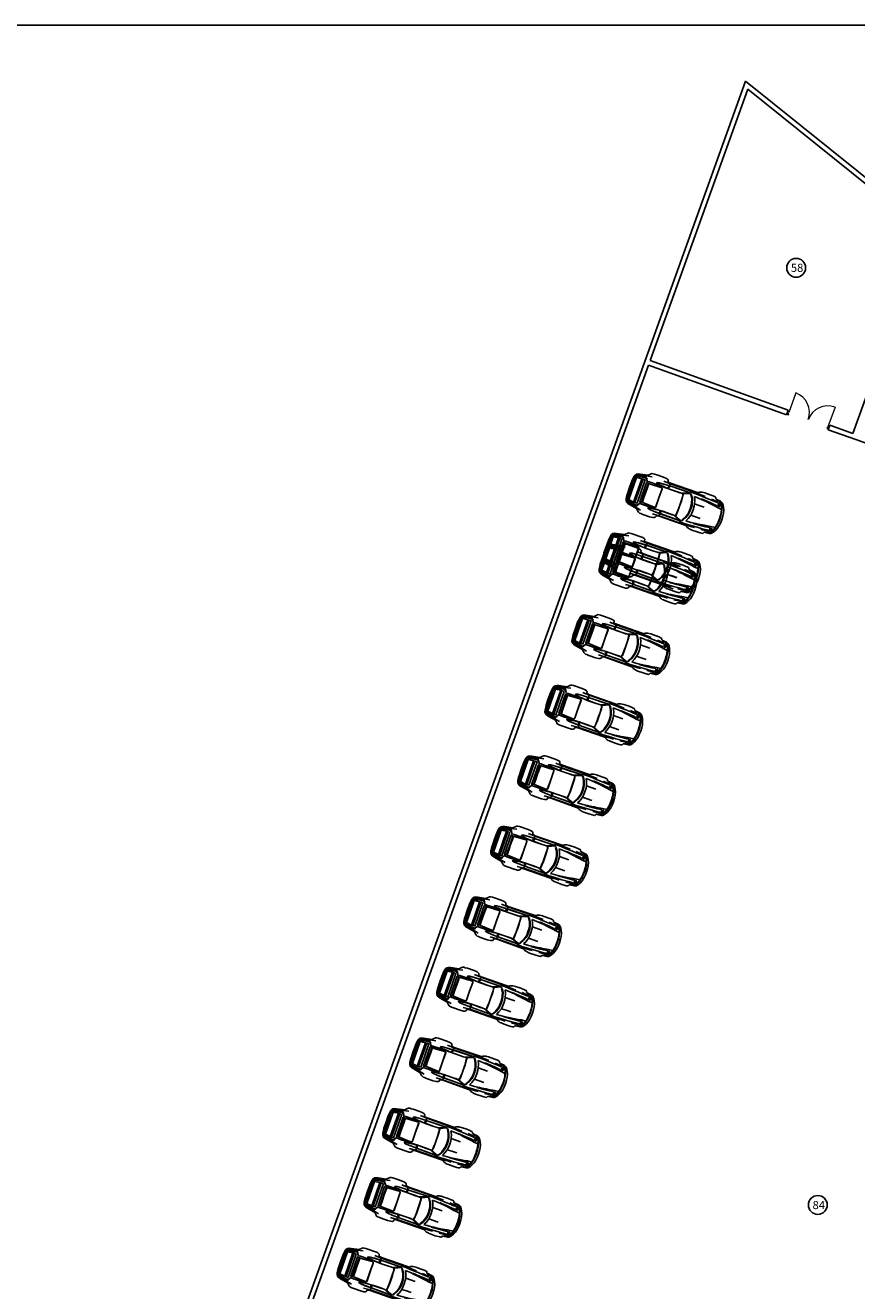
# Model space of a CAD drawing. Header units: inches. Extents: x 424 to 2043, y -237 to 445.
# Tile 4 of 256: x 482 to 516, y -94 to -42. Entities that reach past the tile are written whole.
import ezdxf

# ---------------------------------------------------------------- set-up
doc = ezdxf.new("R2010")
doc.units = ezdxf.units.IN
doc.header["$MEASUREMENT"] = 0
for name, color, linetype, lineweight in [('A-DOOR', 31, 'Continuous', 9), ('A-DOOR-FRAM', 31, 'Continuous', 9), ('A-WALL', 113, 'Continuous', 9)]:
    doc.layers.add(name, color=color, linetype=linetype, lineweight=lineweight)
doc.layers.add('FM-VEHICLE', color=247, linetype='Continuous')
doc.styles.get("Standard").update_dxf_attribs({"font": 'arial.ttf'})

# ---------------------------------------------------------------- blocks, each defined once
blk = doc.blocks.new('ExtDbl _3_ - 1810 x 2110mm-239761-زیرزمین')
at = {"layer": 'A-DOOR'}
for p, q in [((-0.8535, -0.866), (-0.8535, -0.014)), ((0.8535, -0.866), (0.8535, -0.014))]:
    blk.add_line(p, q, dxfattribs=at)
for centre, start, end in [((-0.8535, -0.014), 270, 0), ((0.8535, -0.014), 180, 270)]:
    blk.add_arc(centre, 0.852, start, end, dxfattribs=at)
at = {"layer": 'A-DOOR-FRAM'}
for p, q in [((-0.8345, 0.075), (-0.905, 0.075)), ((-0.905, 0.075), (-0.905, -0.014)), ((-0.8565, -0.014), (-0.8565, 0.033)), ((-0.8565, 0.033), (-0.8345, 0.033)), ((-0.8345, 0.033), (-0.8345, 0.075)), ((0.905, 0.075), (0.8345, 0.075)), ((0.8345, 0.075), (0.8345, 0.033)), ((0.8345, 0.033), (0.8565, 0.033)), ((0.8565, 0.033), (0.8565, -0.014)), ((0.905, -0.014), (0.905, 0.075)), ((-0.905, -0.014), (-0.8565, -0.014)), ((0.8565, -0.014), (0.905, -0.014))]:
    blk.add_line(p, q, dxfattribs=at)
blk = doc.blocks.new('uiui')
at = {"layer": 'FM-VEHICLE', "color": 0, "linetype": 'ByBlock'}
for p, q in [((-74.411, 133.876), (-74.396, 134.002)), ((-74.387, 134.002), (-74.401, 133.885)), ((-74.396, 134.002), (-74.377, 134.069)), ((-74.368, 134.069), (-74.387, 134.002)), ((-74.377, 134.069), (-74.334, 134.134)), ((-74.349, 134.065), (-74.372, 134.038)), ((-74.349, 134.041), (-74.372, 134.026)), ((-74.372, 133.02), (-74.372, 134.038)), ((-74.33, 134.129), (-74.368, 134.069)), ((-74.283, 134.1), (-74.349, 134.065)), ((-74.281, 134.077), (-74.349, 134.041)), ((-74.349, 134.017), (-74.281, 134.053)), ((-74.349, 134.017), (-74.349, 133.041)), ((-74.349, 133.962), (-74.283, 133.998)), ((-74.334, 134.134), (-74.269, 134.165)), ((-74.274, 134.159), (-74.33, 134.129)), ((-74.298, 134.099), (-74.304, 134.089)), ((-74.257, 134.127), (-74.298, 134.099)), ((-74.008, 134.174), (-74.283, 134.1)), ((-74.067, 134.121), (-74.281, 134.077)), ((-74.281, 134.053), (-74.067, 134.097)), ((-74.281, 134.005), (-74.061, 134.035)), ((-74.281, 134.005), (-74.281, 133.053)), ((-74.191, 134.187), (-74.274, 134.159)), ((-74.269, 134.165), (-74.191, 134.187)), ((-74.257, 134.111), (-74.266, 134.105)), ((-74.212, 134.142), (-74.257, 134.127)), ((-74.212, 134.129), (-74.257, 134.111)), ((-74.09, 134.163), (-74.212, 134.142)), ((-74.114, 134.149), (-74.212, 134.129)), ((-73.86, 134.25), (-74.191, 134.187)), ((-74.106, 134.16), (-74.114, 134.149)), ((-73.932, 134.199), (-74.09, 134.163)), ((-74.01, 134.127), (-74.067, 134.121)), ((-74.067, 134.097), (-74.01, 134.106)), ((-74.061, 134.035), (-73.913, 134.035)), ((-74.061, 134.035), (-74.061, 133.023)), ((-73.913, 134.13), (-74.01, 134.127)), ((-74.01, 134.106), (-73.913, 134.118)), ((-73.951, 134.18), (-74.008, 134.174)), ((-74.004, 134.035), (-74.004, 133.021)), ((-73.913, 134.165), (-73.951, 134.18)), ((-73.69, 134.251), (-73.932, 134.199)), ((-73.824, 134.026), (-73.913, 134.165)), ((-73.913, 134.118), (-73.913, 134.13)), ((-73.913, 134.13), (-73.824, 134.027)), ((-73.913, 133.023), (-73.913, 134.035)), ((-73.84, 134.106), (-73.874, 134.104)), ((-73.767, 134.34), (-73.86, 134.25)), ((-73.729, 134.008), (-73.84, 134.003)), ((-73.738, 134.365), (-73.767, 134.34)), ((-73.687, 134.379), (-73.738, 134.365)), ((-73.598, 134.01), (-73.729, 134.008)), ((-73.628, 134.383), (-73.687, 134.379)), ((-73.539, 134.386), (-73.628, 134.383)), ((-73.447, 134.011), (-73.598, 134.01)), ((-73.251, 134.386), (-73.539, 134.386)), ((-73.201, 134.012), (-73.447, 134.011)), ((-73.432, 134.068), (-73.431, 134.08)), ((-73.424, 134.06), (-73.432, 134.068)), ((-73.431, 134.08), (-73.419, 134.089)), ((-73.426, 134.068), (-73.425, 134.077)), ((-73.42, 134.06), (-73.426, 134.068)), ((-73.425, 134.077), (-73.415, 134.086)), ((-73.398, 134.051), (-73.424, 134.06)), ((-73.394, 134.051), (-73.42, 134.06)), ((-73.419, 134.089), (-73.34, 134.109)), ((-73.415, 134.086), (-73.341, 134.105)), ((-73.341, 134.042), (-73.398, 134.051)), ((-73.341, 134.042), (-73.394, 134.051)), ((-73.341, 134.105), (-73.145, 134.119)), ((-73.259, 134.034), (-73.341, 134.042)), ((-73.34, 134.109), (-73.145, 134.122)), ((-73.115, 134.021), (-73.259, 134.034)), ((-73.118, 134.377), (-73.251, 134.386)), ((-73.023, 134.006), (-73.201, 134.012)), ((-72.898, 134.221), (-73.177, 134.239)), ((-73.145, 134.122), (-72.886, 134.131)), ((-73.145, 134.119), (-72.886, 134.128)), ((-73.059, 134.359), (-73.118, 134.377)), ((-73.023, 134.015), (-73.115, 134.021)), ((-73.025, 134.336), (-73.059, 134.359)), ((-73.008, 134.272), (-73.025, 134.336)), ((-72.923, 134.009), (-73.023, 134.015)), ((-72.925, 134.003), (-73.023, 134.006)), ((-72.99, 134.259), (-73.008, 134.272)), ((-72.889, 134.243), (-72.99, 134.259)), ((-72.94, 134.01), (-72.892, 134.128)), ((-72.811, 134.001), (-72.925, 134.003)), ((-72.923, 134.009), (-72.874, 134.128)), ((-72.811, 134.005), (-72.923, 134.009)), ((-72.857, 134.128), (-72.905, 134.009)), ((-72.898, 134.221), (-72.889, 134.243)), ((-72.898, 134.203), (-72.898, 134.221)), ((-71.819, 134.22), (-72.898, 134.221)), ((-72.895, 134.17), (-72.898, 134.203)), ((-72.886, 134.14), (-72.895, 134.17)), ((-71.772, 134.245), (-72.889, 134.243)), ((-72.886, 134.131), (-72.886, 134.14)), ((-72.033, 134.14), (-72.886, 134.131)), ((-72.886, 134.128), (-72.046, 134.137)), ((-72.886, 134.131), (-72.886, 134.128)), ((-72.513, 134.006), (-72.811, 134.005)), ((-72.513, 134.001), (-72.811, 134.001)), ((-72.411, 134.006), (-72.513, 134.006)), ((-72.411, 134.002), (-72.513, 134.001)), ((-72.334, 134.009), (-72.411, 134.006)), ((-72.333, 134.006), (-72.411, 134.002)), ((-72.334, 134.008), (-72.312, 134.014)), ((-72.291, 134.014), (-72.333, 134.006)), ((-72.312, 134.014), (-72.281, 134.025)), ((-72.275, 134.02), (-72.291, 134.014)), ((-72.281, 134.025), (-72.06, 134.126)), ((-72.26, 134.025), (-72.275, 134.02)), ((-72.269, 133.997), (-72.263, 134.015)), ((-72.264, 133.97), (-72.269, 133.997)), ((-72.263, 134.015), (-72.25, 134.022)), ((-72.039, 134.127), (-72.26, 134.025)), ((-72.251, 134.002), (-72.257, 133.991)), ((-72.257, 133.991), (-72.25, 133.966)), ((-72.238, 134.01), (-72.251, 134.002)), ((-72.25, 134.022), (-72.027, 134.124)), ((-72.016, 134.111), (-72.238, 134.01)), ((-72.016, 134.134), (-72.039, 134.127)), ((-72.033, 134.14), (-72.009, 134.174)), ((-72.033, 134.142), (-72.033, 134.142)), ((-71.978, 134.122), (-72.033, 134.14)), ((-72.027, 134.124), (-72.001, 134.124)), ((-71.985, 134.109), (-72.016, 134.111)), ((-71.822, 134.179), (-72.009, 134.174)), ((-72.001, 134.124), (-71.978, 134.122)), ((-71.961, 134.088), (-71.985, 134.109)), ((-71.92, 134.069), (-71.955, 134.11)), ((-71.867, 133.933), (-71.949, 134.069)), ((-71.837, 133.933), (-71.92, 134.069)), ((-71.579, 134.168), (-71.822, 134.179)), ((-71.819, 134.22), (-71.665, 134.214)), ((-71.579, 134.048), (-71.793, 134.06)), ((-71.793, 134.06), (-71.731, 133.932)), ((-71.685, 134.248), (-71.772, 134.245)), ((-71.674, 134.279), (-71.685, 134.248)), ((-71.653, 134.291), (-71.674, 134.279)), ((-71.665, 134.214), (-71.482, 134.204)), ((-71.594, 134.31), (-71.653, 134.291)), ((-71.552, 134.322), (-71.594, 134.31)), ((-71.482, 134.163), (-71.579, 134.168)), ((-71.377, 134.029), (-71.579, 134.048)), ((-71.499, 134.328), (-71.552, 134.322)), ((-71.436, 134.332), (-71.499, 134.328)), ((-71.482, 134.204), (-71.371, 134.199)), ((-71.277, 134.152), (-71.482, 134.163)), ((-71.377, 134.051), (-71.481, 134.06)), ((-71.208, 134.334), (-71.436, 134.332)), ((-71.277, 134.044), (-71.377, 134.051)), ((-71.277, 134.018), (-71.377, 134.029)), ((-71.054, 134.14), (-71.277, 134.152)), ((-71.175, 134.038), (-71.277, 134.044)), ((-71.099, 133.994), (-71.277, 134.018)), ((-71.226, 134.026), (-71.081, 134.009)), ((-71.074, 134.329), (-71.208, 134.334)), ((-71.065, 134.03), (-71.175, 134.038)), ((-71.013, 133.98), (-71.099, 133.994)), ((-71.095, 134.186), (-70.861, 134.164)), ((-71.081, 134.009), (-70.983, 133.997)), ((-71.021, 134.324), (-71.074, 134.329)), ((-70.955, 134.02), (-71.065, 134.03)), ((-70.936, 134.131), (-71.054, 134.14)), ((-70.974, 134.317), (-71.021, 134.324)), ((-70.983, 133.997), (-70.881, 133.984)), ((-70.953, 134.303), (-70.974, 134.317)), ((-70.859, 134.011), (-70.955, 134.02)), ((-70.931, 134.249), (-70.953, 134.303)), ((-70.807, 134.122), (-70.936, 134.131)), ((-70.894, 134.241), (-70.931, 134.249)), ((-70.722, 134.226), (-70.894, 134.244)), ((-70.729, 134.19), (-70.894, 134.241)), ((-70.861, 134.164), (-70.803, 134.158)), ((-70.806, 134.006), (-70.859, 134.011)), ((-70.735, 134.205), (-70.853, 134.238)), ((-70.803, 134.158), (-70.807, 134.122)), ((-70.779, 133.973), (-70.806, 134.006)), ((-70.763, 134.079), (-70.761, 134.109)), ((-70.761, 134.05), (-70.763, 134.079)), ((-70.761, 134.109), (-70.752, 134.139)), ((-70.752, 134.02), (-70.761, 134.05)), ((-70.752, 134.139), (-70.741, 134.159)), ((-70.741, 134.001), (-70.752, 134.02)), ((-70.741, 134.159), (-70.726, 134.166)), ((-70.726, 133.993), (-70.741, 134.001)), ((-70.676, 134.179), (-70.735, 134.205)), ((-70.668, 134.158), (-70.729, 134.19)), ((-70.726, 134.166), (-70.698, 134.158)), ((-70.698, 134), (-70.726, 133.993)), ((-70.666, 134.208), (-70.722, 134.226)), ((-70.718, 134.078), (-70.716, 134.111)), ((-70.716, 134.047), (-70.718, 134.078)), ((-70.716, 134.111), (-70.712, 134.134)), ((-70.716, 134.111), (-70.711, 134.078)), ((-70.711, 134.078), (-70.716, 134.047)), ((-70.712, 134.023), (-70.716, 134.047)), ((-70.712, 134.134), (-70.706, 134.152)), ((-70.706, 134.005), (-70.712, 134.023)), ((-70.706, 134.152), (-70.698, 134.158)), ((-70.698, 134), (-70.706, 134.005)), ((-70.698, 134.158), (-70.691, 134.152)), ((-70.691, 134.004), (-70.698, 134)), ((-70.691, 134.152), (-70.684, 134.134)), ((-70.684, 134.021), (-70.691, 134.004)), ((-70.684, 134.134), (-70.68, 134.108)), ((-70.68, 134.047), (-70.684, 134.021)), ((-70.68, 134.108), (-70.679, 134.078)), ((-70.679, 134.078), (-70.68, 134.047)), ((-70.648, 134.156), (-70.676, 134.179)), ((-70.636, 134.096), (-70.668, 134.158)), ((-70.633, 134.19), (-70.666, 134.208)), ((-70.588, 134.035), (-70.648, 134.156)), ((-70.612, 134.037), (-70.636, 134.096)), ((-70.565, 134.107), (-70.633, 134.19)), ((-70.579, 133.921), (-70.612, 134.037)), ((-70.556, 133.921), (-70.588, 134.035)), ((-70.525, 134.036), (-70.565, 134.107)), ((-70.474, 133.92), (-70.525, 134.036)), ((-74.42, 133.53), (-74.415, 133.798)), ((-74.42, 133.529), (-74.415, 133.26)), ((-74.415, 133.798), (-74.411, 133.876)), ((-74.405, 133.807), (-74.408, 133.529)), ((-74.405, 133.251), (-74.408, 133.529)), ((-74.401, 133.885), (-74.405, 133.807)), ((-73.738, 133.938), (-73.839, 133.943)), ((-73.824, 133.943), (-73.824, 133.117)), ((-73.75, 133.529), (-73.748, 133.911)), ((-73.75, 133.529), (-73.748, 133.148)), ((-73.748, 133.911), (-73.738, 133.938)), ((-73.732, 133.911), (-73.735, 133.728)), ((-73.735, 133.728), (-73.735, 133.529)), ((-73.735, 133.33), (-73.735, 133.529)), ((-73.722, 133.927), (-73.732, 133.911)), ((-73.724, 133.725), (-73.722, 133.908)), ((-73.724, 133.529), (-73.724, 133.725)), ((-73.724, 133.529), (-73.724, 133.333)), ((-73.71, 133.937), (-73.722, 133.927)), ((-73.722, 133.908), (-73.712, 133.924)), ((-73.712, 133.924), (-73.699, 133.932)), ((-73.507, 133.95), (-73.71, 133.937)), ((-73.699, 133.932), (-73.205, 133.957)), ((-73.2, 133.96), (-73.507, 133.95)), ((-73.205, 133.957), (-73.152, 133.946)), ((-73.148, 133.949), (-73.2, 133.96)), ((-73.152, 133.946), (-73.143, 133.912)), ((-73.139, 133.915), (-73.148, 133.949)), ((-73.144, 133.529), (-73.139, 133.915)), ((-73.143, 133.912), (-73.144, 133.53)), ((-73.144, 133.53), (-73.139, 133.144)), ((-73.143, 133.146), (-73.144, 133.529)), ((-72.256, 133.933), (-72.264, 133.97)), ((-72.248, 133.867), (-72.256, 133.933)), ((-72.25, 133.966), (-72.244, 133.933)), ((-72.248, 133.867), (-72.24, 133.701)), ((-72.244, 133.933), (-72.239, 133.865)), ((-72.24, 133.701), (-72.241, 133.529)), ((-72.24, 133.357), (-72.241, 133.529)), ((-72.239, 133.865), (-72.232, 133.701)), ((-72.232, 133.701), (-72.232, 133.529)), ((-72.232, 133.357), (-72.232, 133.529)), ((-71.814, 133.773), (-71.867, 133.933)), ((-71.867, 133.933), (-71.867, 133.933)), ((-71.784, 133.773), (-71.837, 133.933)), ((-71.793, 133.677), (-71.814, 133.773)), ((-71.787, 133.529), (-71.793, 133.677)), ((-71.787, 133.529), (-71.793, 133.381)), ((-71.764, 133.677), (-71.784, 133.773)), ((-71.758, 133.529), (-71.764, 133.677)), ((-71.758, 133.529), (-71.764, 133.381)), ((-71.731, 133.932), (-71.683, 133.773)), ((-71.683, 133.773), (-71.668, 133.677)), ((-71.683, 133.773), (-71.481, 133.771)), ((-71.668, 133.677), (-71.663, 133.529)), ((-71.668, 133.381), (-71.663, 133.529)), ((-71.481, 133.771), (-71.277, 133.771)), ((-70.83, 133.952), (-71.013, 133.98)), ((-70.881, 133.984), (-70.779, 133.973)), ((-70.757, 133.94), (-70.83, 133.952)), ((-70.579, 133.921), (-70.757, 133.94)), ((-70.548, 133.796), (-70.579, 133.921)), ((-70.525, 133.796), (-70.556, 133.921)), ((-70.535, 133.678), (-70.548, 133.796)), ((-70.527, 133.529), (-70.535, 133.678)), ((-70.527, 133.529), (-70.535, 133.38)), ((-70.511, 133.678), (-70.525, 133.796)), ((-70.504, 133.529), (-70.511, 133.678)), ((-70.504, 133.529), (-70.511, 133.38)), ((-70.443, 133.796), (-70.474, 133.92)), ((-70.43, 133.677), (-70.443, 133.796)), ((-70.422, 133.529), (-70.43, 133.677)), ((-70.422, 133.529), (-70.43, 133.381)), ((-74.415, 133.26), (-74.411, 133.182)), ((-74.411, 133.182), (-74.396, 133.057)), ((-74.401, 133.173), (-74.405, 133.251)), ((-74.387, 133.057), (-74.401, 133.173)), ((-74.396, 133.057), (-74.377, 132.989)), ((-74.368, 132.989), (-74.387, 133.057)), ((-74.377, 132.989), (-74.334, 132.924)), ((-74.349, 133.017), (-74.372, 133.032)), ((-74.349, 132.994), (-74.372, 133.02)), ((-74.33, 132.93), (-74.368, 132.989)), ((-74.349, 133.096), (-74.283, 133.06)), ((-74.349, 133.041), (-74.281, 133.005)), ((-74.281, 132.982), (-74.349, 133.017)), ((-74.283, 132.958), (-74.349, 132.994)), ((-74.298, 132.96), (-74.304, 132.969)), ((-74.257, 132.931), (-74.298, 132.96)), ((-74.008, 132.884), (-74.283, 132.958)), ((-74.281, 133.053), (-74.061, 133.023)), ((-74.281, 133.005), (-74.067, 132.961)), ((-74.067, 132.937), (-74.281, 132.982)), ((-74.067, 132.961), (-74.01, 132.952)), ((-74.061, 133.023), (-73.913, 133.023)), ((-73.913, 132.928), (-73.824, 133.032)), ((-73.824, 133.032), (-73.913, 132.893)), ((-73.729, 133.05), (-73.84, 133.055)), ((-73.738, 133.12), (-73.839, 133.115)), ((-73.748, 133.148), (-73.738, 133.12)), ((-73.732, 133.148), (-73.735, 133.33)), ((-73.722, 133.131), (-73.732, 133.148)), ((-73.598, 133.048), (-73.729, 133.05)), ((-73.724, 133.333), (-73.722, 133.15)), ((-73.722, 133.15), (-73.712, 133.134)), ((-73.71, 133.121), (-73.722, 133.131)), ((-73.712, 133.134), (-73.699, 133.126)), ((-73.507, 133.109), (-73.71, 133.121)), ((-73.699, 133.126), (-73.205, 133.101)), ((-73.447, 133.047), (-73.598, 133.048)), ((-73.2, 133.098), (-73.507, 133.109)), ((-73.201, 133.046), (-73.447, 133.047)), ((-73.424, 132.998), (-73.432, 132.99)), ((-73.432, 132.99), (-73.431, 132.978)), ((-73.431, 132.978), (-73.419, 132.969)), ((-73.42, 132.998), (-73.426, 132.991)), ((-73.426, 132.991), (-73.425, 132.981)), ((-73.425, 132.981), (-73.415, 132.972)), ((-73.398, 133.007), (-73.424, 132.998)), ((-73.394, 133.007), (-73.42, 132.998)), ((-73.419, 132.969), (-73.34, 132.95)), ((-73.415, 132.972), (-73.341, 132.953)), ((-73.341, 133.016), (-73.398, 133.007)), ((-73.341, 133.016), (-73.394, 133.007)), ((-73.259, 133.024), (-73.341, 133.016)), ((-73.115, 133.037), (-73.259, 133.024)), ((-73.205, 133.101), (-73.152, 133.112)), ((-73.023, 133.052), (-73.201, 133.046)), ((-73.148, 133.109), (-73.2, 133.098)), ((-73.152, 133.112), (-73.143, 133.146)), ((-73.139, 133.144), (-73.148, 133.109)), ((-73.023, 133.044), (-73.115, 133.037)), ((-72.925, 133.056), (-73.023, 133.052)), ((-72.923, 133.049), (-73.023, 133.044)), ((-72.94, 133.048), (-72.892, 132.93)), ((-72.811, 133.057), (-72.925, 133.056)), ((-72.811, 133.053), (-72.923, 133.049)), ((-72.923, 133.049), (-72.874, 132.93)), ((-72.857, 132.93), (-72.905, 133.05)), ((-72.513, 133.058), (-72.811, 133.057)), ((-72.513, 133.052), (-72.811, 133.053)), ((-72.411, 133.056), (-72.513, 133.058)), ((-72.411, 133.052), (-72.513, 133.052)), ((-72.333, 133.052), (-72.411, 133.056)), ((-72.334, 133.05), (-72.411, 133.052)), ((-72.334, 133.05), (-72.312, 133.044)), ((-72.291, 133.044), (-72.333, 133.052)), ((-72.312, 133.044), (-72.281, 133.033)), ((-72.275, 133.039), (-72.291, 133.044)), ((-72.281, 133.033), (-72.06, 132.932)), ((-72.26, 133.033), (-72.275, 133.039)), ((-72.264, 133.088), (-72.269, 133.061)), ((-72.269, 133.061), (-72.263, 133.043)), ((-72.256, 133.125), (-72.264, 133.088)), ((-72.263, 133.043), (-72.25, 133.037)), ((-72.039, 132.932), (-72.26, 133.033)), ((-72.257, 133.067), (-72.25, 133.092)), ((-72.251, 133.057), (-72.257, 133.067)), ((-72.248, 133.191), (-72.256, 133.125)), ((-72.238, 133.048), (-72.251, 133.057)), ((-72.25, 133.092), (-72.244, 133.125)), ((-72.25, 133.037), (-72.027, 132.935)), ((-72.248, 133.191), (-72.24, 133.357)), ((-72.244, 133.125), (-72.239, 133.194)), ((-72.239, 133.194), (-72.232, 133.357)), ((-72.016, 132.947), (-72.238, 133.048)), ((-71.961, 132.97), (-71.985, 132.949)), ((-71.92, 132.989), (-71.955, 132.948)), ((-71.867, 133.125), (-71.949, 132.989)), ((-71.837, 133.125), (-71.92, 132.989)), ((-71.814, 133.286), (-71.867, 133.125)), ((-71.867, 133.125), (-71.867, 133.125)), ((-71.784, 133.286), (-71.837, 133.125)), ((-71.793, 133.381), (-71.814, 133.286)), ((-71.793, 132.998), (-71.731, 133.126)), ((-71.579, 133.01), (-71.793, 132.998)), ((-71.764, 133.381), (-71.784, 133.286)), ((-71.731, 133.126), (-71.683, 133.286)), ((-71.683, 133.286), (-71.668, 133.381)), ((-71.683, 133.286), (-71.481, 133.287)), ((-71.377, 133.029), (-71.579, 133.01)), ((-71.481, 133.287), (-71.277, 133.287)), ((-71.377, 133.007), (-71.481, 132.998)), ((-71.277, 133.04), (-71.377, 133.029)), ((-71.277, 133.014), (-71.377, 133.007)), ((-71.099, 133.064), (-71.277, 133.04)), ((-71.175, 133.02), (-71.277, 133.014)), ((-71.226, 133.032), (-71.081, 133.049)), ((-71.065, 133.028), (-71.175, 133.02)), ((-71.013, 133.078), (-71.099, 133.064)), ((-71.081, 133.049), (-70.983, 133.061)), ((-70.955, 133.038), (-71.065, 133.028)), ((-70.83, 133.107), (-71.013, 133.078)), ((-70.983, 133.061), (-70.881, 133.074)), ((-70.859, 133.048), (-70.955, 133.038)), ((-70.881, 133.074), (-70.779, 133.085)), ((-70.806, 133.052), (-70.859, 133.048)), ((-70.757, 133.119), (-70.83, 133.107)), ((-70.779, 133.085), (-70.806, 133.052)), ((-70.761, 133.009), (-70.763, 132.979)), ((-70.763, 132.979), (-70.761, 132.95)), ((-70.752, 133.039), (-70.761, 133.009)), ((-70.579, 133.137), (-70.757, 133.119)), ((-70.741, 133.057), (-70.752, 133.039)), ((-70.726, 133.065), (-70.741, 133.057)), ((-70.698, 133.059), (-70.726, 133.065)), ((-70.716, 133.012), (-70.718, 132.98)), ((-70.718, 132.98), (-70.716, 132.947)), ((-70.712, 133.035), (-70.716, 133.011)), ((-70.711, 132.98), (-70.716, 133.012)), ((-70.716, 132.947), (-70.711, 132.98)), ((-70.706, 133.053), (-70.712, 133.035)), ((-70.698, 133.059), (-70.706, 133.053)), ((-70.691, 133.054), (-70.698, 133.059)), ((-70.684, 133.037), (-70.691, 133.054)), ((-70.68, 133.011), (-70.684, 133.037)), ((-70.679, 132.98), (-70.68, 133.011)), ((-70.68, 132.95), (-70.679, 132.98)), ((-70.636, 132.962), (-70.668, 132.901)), ((-70.588, 133.023), (-70.648, 132.902)), ((-70.612, 133.021), (-70.636, 132.962)), ((-70.579, 133.137), (-70.612, 133.021)), ((-70.556, 133.137), (-70.588, 133.023)), ((-70.548, 133.262), (-70.579, 133.137)), ((-70.525, 133.022), (-70.565, 132.951)), ((-70.525, 133.262), (-70.556, 133.137)), ((-70.535, 133.38), (-70.548, 133.262)), ((-70.511, 133.38), (-70.525, 133.262)), ((-70.474, 133.138), (-70.525, 133.022)), ((-70.443, 133.262), (-70.474, 133.138)), ((-70.43, 133.381), (-70.443, 133.262)), ((-74.334, 132.924), (-74.269, 132.893)), ((-74.274, 132.9), (-74.33, 132.93)), ((-74.191, 132.871), (-74.274, 132.9)), ((-74.269, 132.893), (-74.191, 132.871)), ((-74.257, 132.947), (-74.266, 132.953)), ((-74.212, 132.929), (-74.257, 132.947)), ((-74.212, 132.916), (-74.257, 132.931)), ((-74.114, 132.909), (-74.212, 132.929)), ((-74.09, 132.895), (-74.212, 132.916)), ((-73.86, 132.808), (-74.191, 132.871)), ((-74.106, 132.898), (-74.114, 132.909)), ((-73.932, 132.86), (-74.09, 132.895)), ((-74.01, 132.931), (-74.067, 132.937)), ((-74.01, 132.952), (-73.913, 132.94)), ((-73.913, 132.928), (-74.01, 132.931)), ((-73.951, 132.878), (-74.008, 132.884)), ((-73.913, 132.893), (-73.951, 132.878)), ((-73.69, 132.807), (-73.932, 132.86)), ((-73.913, 132.94), (-73.913, 132.928)), ((-73.84, 132.953), (-73.874, 132.954)), ((-73.767, 132.719), (-73.86, 132.808)), ((-73.738, 132.693), (-73.767, 132.719)), ((-73.687, 132.679), (-73.738, 132.693)), ((-73.628, 132.675), (-73.687, 132.679)), ((-73.539, 132.672), (-73.628, 132.675)), ((-73.251, 132.672), (-73.539, 132.672)), ((-73.341, 132.953), (-73.145, 132.939)), ((-73.34, 132.95), (-73.145, 132.937)), ((-73.118, 132.681), (-73.251, 132.672)), ((-72.898, 132.837), (-73.177, 132.819)), ((-73.145, 132.939), (-72.886, 132.93)), ((-73.145, 132.937), (-72.886, 132.927)), ((-73.059, 132.699), (-73.118, 132.681)), ((-73.025, 132.723), (-73.059, 132.699)), ((-73.008, 132.786), (-73.025, 132.723)), ((-72.99, 132.799), (-73.008, 132.786)), ((-72.889, 132.815), (-72.99, 132.799)), ((-72.895, 132.888), (-72.898, 132.855)), ((-72.898, 132.855), (-72.898, 132.837)), ((-71.819, 132.838), (-72.898, 132.837)), ((-72.898, 132.837), (-72.889, 132.815)), ((-72.886, 132.919), (-72.895, 132.888)), ((-71.772, 132.813), (-72.889, 132.815)), ((-72.886, 132.93), (-72.046, 132.921)), ((-72.886, 132.928), (-72.886, 132.93)), ((-72.033, 132.919), (-72.886, 132.928)), ((-72.886, 132.927), (-72.886, 132.919)), ((-72.016, 132.924), (-72.039, 132.932)), ((-71.978, 132.936), (-72.033, 132.918)), ((-72.033, 132.918), (-72.009, 132.884)), ((-72.033, 132.916), (-72.033, 132.916)), ((-72.027, 132.935), (-72.001, 132.934)), ((-71.985, 132.949), (-72.016, 132.947)), ((-71.822, 132.88), (-72.009, 132.884)), ((-72.001, 132.934), (-71.978, 132.936)), ((-71.579, 132.89), (-71.822, 132.88)), ((-71.819, 132.839), (-71.665, 132.844)), ((-71.685, 132.81), (-71.772, 132.813)), ((-71.674, 132.78), (-71.685, 132.81)), ((-71.653, 132.767), (-71.674, 132.78)), ((-71.665, 132.844), (-71.482, 132.854)), ((-71.594, 132.748), (-71.653, 132.767)), ((-71.552, 132.737), (-71.594, 132.748)), ((-71.482, 132.895), (-71.579, 132.89)), ((-71.499, 132.73), (-71.552, 132.737)), ((-71.436, 132.726), (-71.499, 132.73)), ((-71.277, 132.906), (-71.482, 132.895)), ((-71.482, 132.854), (-71.371, 132.859)), ((-71.208, 132.724), (-71.436, 132.726)), ((-71.054, 132.918), (-71.277, 132.906)), ((-71.074, 132.73), (-71.208, 132.724)), ((-71.095, 132.873), (-70.861, 132.894)), ((-71.021, 132.734), (-71.074, 132.73)), ((-70.936, 132.927), (-71.054, 132.918)), ((-70.974, 132.741), (-71.021, 132.734)), ((-70.953, 132.755), (-70.974, 132.741)), ((-70.931, 132.809), (-70.953, 132.755)), ((-70.807, 132.936), (-70.936, 132.927)), ((-70.894, 132.817), (-70.931, 132.809)), ((-70.729, 132.868), (-70.894, 132.817)), ((-70.722, 132.832), (-70.894, 132.814)), ((-70.861, 132.894), (-70.803, 132.901)), ((-70.735, 132.853), (-70.853, 132.82)), ((-70.803, 132.901), (-70.807, 132.936)), ((-70.761, 132.95), (-70.752, 132.919)), ((-70.752, 132.919), (-70.741, 132.899)), ((-70.741, 132.899), (-70.726, 132.892)), ((-70.676, 132.879), (-70.735, 132.853)), ((-70.668, 132.901), (-70.729, 132.868)), ((-70.726, 132.892), (-70.698, 132.901)), ((-70.666, 132.85), (-70.722, 132.832)), ((-70.716, 132.947), (-70.712, 132.924)), ((-70.712, 132.924), (-70.706, 132.907)), ((-70.706, 132.907), (-70.698, 132.901)), ((-70.698, 132.901), (-70.691, 132.907)), ((-70.691, 132.907), (-70.684, 132.924)), ((-70.684, 132.924), (-70.68, 132.95)), ((-70.648, 132.902), (-70.676, 132.879)), ((-70.633, 132.868), (-70.666, 132.85)), ((-70.565, 132.951), (-70.633, 132.868))]:
    blk.add_line(p, q, dxfattribs=at)

msp = doc.modelspace()

# ---------------------------------------------------------------- linework, layer by layer
msp.add_line((424.967, -42.442), (1092.4, -42.442))
for centre in [(513.458, -52.355), (514.343, -90.671)]:
    msp.add_circle(centre, 0.385)
at = {"layer": 'A-WALL', "lineweight": 25}
for p, q in [((511.384, -44.728), (490.474, -102.966)), ((562.221, -85.535), (511.384, -44.728)), ((507.495, -56.152), (511.478, -45.059)), ((511.478, -45.059), (518.736, -50.885)), ((518.736, -50.885), (515.777, -59.126)), ((490.662, -103.034), (507.428, -56.34)), ((507.428, -56.34), (513.065, -58.364)), ((513.133, -58.176), (507.495, -56.152)), ((513.065, -58.364), (513.133, -58.176)), ((514.836, -58.788), (514.769, -58.976)), ((514.769, -58.976), (515.898, -59.381)), ((515.777, -59.126), (514.836, -58.788)), ((515.898, -59.381), (519.842, -60.797))]:
    msp.add_line(p, q, dxfattribs=at)

# ---------------------------------------------------------------- block references
at = {"rotation": 340.7770324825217}
for p in [(532.952, -211.923), (531.996, -214.346), (531.846, -214.806), (530.741, -217.688), (529.636, -220.571), (528.53, -223.453), (527.425, -226.336), (526.32, -229.218), (525.214, -232.101), (524.109, -234.983), (523.004, -237.866), (522.249, -240.695), (521.144, -243.578)]:
    msp.add_blockref('uiui', p, dxfattribs=at)
at = {"layer": 'A-DOOR', "rotation": 160.2497600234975}
msp.add_blockref('ExtDbl _3_ - 1810 x 2110mm-239761-زیرزمین', (513.951, -58.576), dxfattribs=at)

# ---------------------------------------------------------------- texts
at = {"char_height": 0.3338, "attachment_point": 1}
for s, insert in [('58', (513.245, -52.19)), ('84', (514.13, -90.507))]:
    msp.add_mtext_dynamic_manual_height_columns(s, width=12.83273, gutter_width=1.669, heights=[0], dxfattribs=dict(at, insert=insert))

doc.saveas('drawing.dxf')
